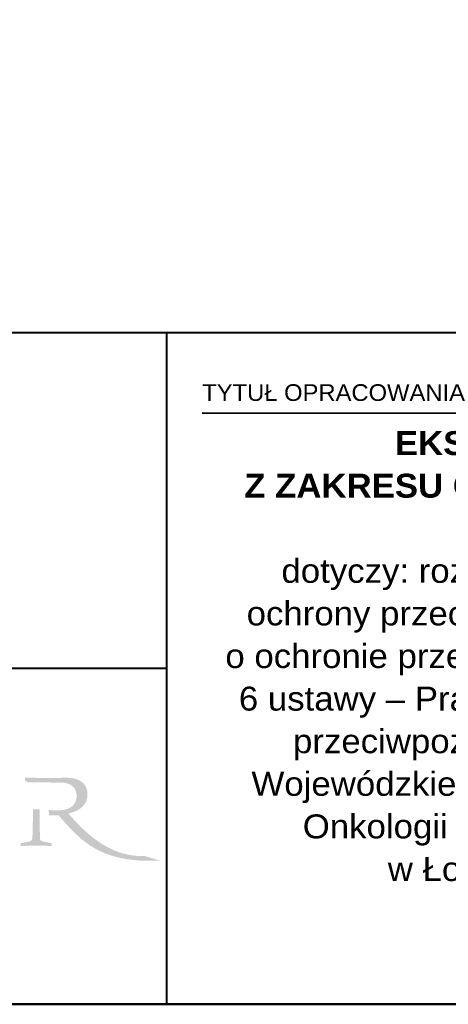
# Model space of a CAD drawing. Header units: millimetres. Extents: x 6612729504 to 6612744462, y 5733542327 to 5733549367.
# Tile 68 of 109: x 6612741076 to 6612741556, y 5733542327 to 5733543431. Entities that reach past the tile are written whole.
import ezdxf

# ---------------------------------------------------------------- set-up
doc = ezdxf.new("R2010")
doc.units = ezdxf.units.MM
doc.header["$MEASUREMENT"] = 0
doc.header["$XCLIPFRAME"] = 0
for name, color, linetype in [('.Magnor tabelka  ramka', 7, 'Continuous'), ('_ ARKUSZ _ 01 _ RAMKA', 7, 'Continuous'), ('___WYMIARY', 7, 'Continuous')]:
    doc.layers.add(name, color=color, linetype=linetype)
doc.styles.add('GENERATED_STYLE_1', font='arial.ttf')
doc.styles.add('GENERATED_STYLE_5', font='arialbd_0.ttf')
picture_1 = doc.add_image_def('image3.png', size_in_pixel=(549, 272))

msp = doc.modelspace()

# ---------------------------------------------------------------- hatches: boundary and pattern name
at = {"layer": '.Magnor tabelka  ramka', "linetype": 'Continuous', "lineweight": 50, "true_color": 0xf00000}
for points in [[(6612741081.726241, 5733542578.375154), (6612741084.414972, 5733542576.198174), (6612741118.424076, 5733542575.888449), (6612741118.899158, 5733542575.903962), (6612741119.344262, 5733542575.916374), (6612741119.759479, 5733542575.925766), (6612741120.144893, 5733542575.932228), (6612741120.500594, 5733542575.935835), (6612741120.812284, 5733542575.936709), (6612741121.136328, 5733542575.935297), (6612741121.442544, 5733542575.931699), (6612741121.702174, 5733542575.926701), (6612741121.965145, 5733542575.919758), (6612741122.226179, 5733542575.911082), (6612741122.485276, 5733542575.900673), (6612741122.742435, 5733542575.888528), (6612741122.997661, 5733542575.874651), (6612741123.250948, 5733542575.859037), (6612741123.502302, 5733542575.841691), (6612741123.751722, 5733542575.822607), (6612741123.999207, 5733542575.801789), (6612741124.244757, 5733542575.779236), (6612741124.488373, 5733542575.754946), (6612741124.730057, 5733542575.728919), (6612741124.969808, 5733542575.701158), (6612741125.207628, 5733542575.671657), (6612741125.443514, 5733542575.640422), (6612741125.677472, 5733542575.607447), (6612741125.909498, 5733542575.572738), (6612741126.139593, 5733542575.536288), (6612741126.367758, 5733542575.498102), (6612741126.593995, 5733542575.458176), (6612741126.818301, 5733542575.416512), (6612741127.04068, 5733542575.373109), (6612741127.26113, 5733542575.327968), (6612741127.479654, 5733542575.281087), (6612741127.696249, 5733542575.232467), (6612741127.910917, 5733542575.182105), (6612741128.123661, 5733542575.130006), (6612741128.334477, 5733542575.076165), (6612741128.543368, 5733542575.020584), (6612741128.750337, 5733542574.963261), (6612741128.955378, 5733542574.904198), (6612741129.158494, 5733542574.843392), (6612741129.35969, 5733542574.780844), (6612741129.558961, 5733542574.716556), (6612741129.75631, 5733542574.650526), (6612741129.951733, 5733542574.582751), (6612741130.145239, 5733542574.513236), (6612741130.336821, 5733542574.441976), (6612741130.526484, 5733542574.368975), (6612741130.714225, 5733542574.294229), (6612741130.900045, 5733542574.217737), (6612741131.083946, 5733542574.139503), (6612741131.265929, 5733542574.059525), (6612741131.445992, 5733542573.977802), (6612741131.624139, 5733542573.894336), (6612741131.800366, 5733542573.80912), (6612741131.974674, 5733542573.722163), (6612741132.147069, 5733542573.633459), (6612741132.317546, 5733542573.543009), (6612741132.486107, 5733542573.450813), (6612741132.652751, 5733542573.356871), (6612741132.81748, 5733542573.261183), (6612741132.980295, 5733542573.163747), (6612741133.141197, 5733542573.064564), (6612741133.300183, 5733542572.963631), (6612741133.457257, 5733542572.860953), (6612741133.612418, 5733542572.756528), (6612741133.765666, 5733542572.650352), (6612741133.917003, 5733542572.542428), (6612741134.066427, 5733542572.432756), (6612741134.21394, 5733542572.321337), (6612741134.359545, 5733542572.208165), (6612741134.503238, 5733542572.093246), (6612741134.636305, 5733542571.983848), (6612741134.785275, 5733542571.859855), (6612741134.93185, 5733542571.734458), (6612741135.076036, 5733542571.607662), (6612741135.217838, 5733542571.479464), (6612741135.357252, 5733542571.349861), (6612741135.494283, 5733542571.218857), (6612741135.628928, 5733542571.086448), (6612741135.761193, 5733542570.952634), (6612741135.891075, 5733542570.817414), (6612741136.018579, 5733542570.680793), (6612741136.143703, 5733542570.542763), (6612741136.266452, 5733542570.403326), (6612741136.386826, 5733542570.262484), (6612741136.504824, 5733542570.120234), (6612741136.62045, 5733542569.976576), (6612741136.733703, 5733542569.831508), (6612741136.844584, 5733542569.685034), (6612741136.953098, 5733542569.537149), (6612741137.059244, 5733542569.387853), (6612741137.163023, 5733542569.237148), (6612741137.26444, 5733542569.085032), (6612741137.363489, 5733542568.931503), (6612741137.460176, 5733542568.776563), (6612741137.554502, 5733542568.620213), (6612741137.646467, 5733542568.462445), (6612741137.736076, 5733542568.303267), (6612741137.823325, 5733542568.142673), (6612741137.908219, 5733542567.980664), (6612741137.99076, 5733542567.817243), (6612741138.070944, 5733542567.652402), (6612741138.148776, 5733542567.486149), (6612741138.224258, 5733542567.318479), (6612741138.297391, 5733542567.149389), (6612741138.368176, 5733542566.978883), (6612741138.436613, 5733542566.806958), (6612741138.502704, 5733542566.633615), (6612741138.566451, 5733542566.458854), (6612741138.627857, 5733542566.282671), (6612741138.686918, 5733542566.105068), (6612741138.74364, 5733542565.926046), (6612741138.798022, 5733542565.745602), (6612741138.850066, 5733542565.563736), (6612741138.899775, 5733542565.380449), (6612741138.947147, 5733542565.195737), (6612741138.992185, 5733542565.009604), (6612741139.034892, 5733542564.822044), (6612741139.075266, 5733542564.633062), (6612741139.11331, 5733542564.442655), (6612741139.149026, 5733542564.250823), (6612741139.182414, 5733542564.057563), (6612741139.213477, 5733542563.86288), (6612741139.242212, 5733542563.666766), (6612741139.268627, 5733542563.469229), (6612741139.292719, 5733542563.270261), (6612741139.314489, 5733542563.069867), (6612741139.333939, 5733542562.868042), (6612741139.351072, 5733542562.664788), (6612741139.365887, 5733542562.460105), (6612741139.378385, 5733542562.253991), (6612741139.388572, 5733542562.046445), (6612741139.396442, 5733542561.837468), (6612741139.402002, 5733542561.62706), (6612741139.405252, 5733542561.415217), (6612741139.406204, 5733542561.215183), (6612741139.404892, 5733542560.972019), (6612741139.400954, 5733542560.730532), (6612741139.394394, 5733542560.490722), (6612741139.385207, 5733542560.252589), (6612741139.373394, 5733542560.016131), (6612741139.358955, 5733542559.781352), (6612741139.34189, 5733542559.54825), (6612741139.322199, 5733542559.316825), (6612741139.29988, 5733542559.087078), (6612741139.274933, 5733542558.859008), (6612741139.24736, 5733542558.632613), (6612741139.217157, 5733542558.407896), (6612741139.184327, 5733542558.184855), (6612741139.148868, 5733542557.963493), (6612741139.110779, 5733542557.743808), (6612741139.07006, 5733542557.525799), (6612741139.026713, 5733542557.309468), (6612741138.980734, 5733542557.094813), (6612741138.932127, 5733542556.881836), (6612741138.880887, 5733542556.670535), (6612741138.827015, 5733542556.460912), (6612741138.770514, 5733542556.252968), (6612741138.711378, 5733542556.046699), (6612741138.649613, 5733542555.842106), (6612741138.585215, 5733542555.639194), (6612741138.518183, 5733542555.437956), (6612741138.448516, 5733542555.238398), (6612741138.376217, 5733542555.040515), (6612741138.301283, 5733542554.84431), (6612741138.223715, 5733542554.649783), (6612741138.143512, 5733542554.456932), (6612741138.060677, 5733542554.265759), (6612741137.975202, 5733542554.076263), (6612741137.887093, 5733542553.888446), (6612741137.796349, 5733542553.702302), (6612741137.702968, 5733542553.517838), (6612741137.60695, 5733542553.335052), (6612741137.508293, 5733542553.153944), (6612741137.407001, 5733542552.974512), (6612741137.30307, 5733542552.796759), (6612741137.1965, 5733542552.62068), (6612741137.087293, 5733542552.446281), (6612741136.975445, 5733542552.273561), (6612741136.860959, 5733542552.102516), (6612741136.743835, 5733542551.933146), (6612741136.624069, 5733542551.765457), (6612741136.501663, 5733542551.599446), (6612741136.376616, 5733542551.435112), (6612741136.248928, 5733542551.272455), (6612741136.118599, 5733542551.111475), (6612741135.985628, 5733542550.952173), (6612741135.850016, 5733542550.794549), (6612741135.71176, 5733542550.638602), (6612741135.570862, 5733542550.484332), (6612741135.42732, 5733542550.33174), (6612741135.281136, 5733542550.180825), (6612741135.132306, 5733542550.03159), (6612741134.980834, 5733542549.88403), (6612741134.826717, 5733542549.73815), (6612741134.669956, 5733542549.593945), (6612741134.510548, 5733542549.451419), (6612741134.348494, 5733542549.310572), (6612741134.183796, 5733542549.171401), (6612741134.026885, 5733542549.042362), (6612741133.856561, 5733542548.906249), (6612741133.683409, 5733542548.772291), (6612741133.507431, 5733542548.64049), (6612741133.328626, 5733542548.510841), (6612741133.146991, 5733542548.383348), (6612741132.962529, 5733542548.25801), (6612741132.77524, 5733542548.134824), (6612741132.58512, 5733542548.013793), (6612741132.392171, 5733542547.894915), (6612741132.196389, 5733542547.77819), (6612741131.997777, 5733542547.663616), (6612741131.796334, 5733542547.551197), (6612741131.592059, 5733542547.440928), (6612741131.384952, 5733542547.332812), (6612741131.175009, 5733542547.226849), (6612741130.962234, 5733542547.123035), (6612741130.746624, 5733542547.021374), (6612741130.528179, 5733542546.921863), (6612741130.306898, 5733542546.824503), (6612741130.082781, 5733542546.729293), (6612741129.855825, 5733542546.636232), (6612741129.626036, 5733542546.545323), (6612741129.393405, 5733542546.456562), (6612741129.157939, 5733542546.369949), (6612741128.91963, 5733542546.285486), (6612741128.678487, 5733542546.203173), (6612741128.4345, 5733542546.123008), (6612741128.187672, 5733542546.044991), (6612741127.938005, 5733542545.969119), (6612741127.685493, 5733542545.895398), (6612741127.430141, 5733542545.823822), (6612741127.171946, 5733542545.754395), (6612741126.910907, 5733542545.687112), (6612741126.647024, 5733542545.621977), (6612741126.380297, 5733542545.558988), (6612741126.110723, 5733542545.498144), (6612741125.838303, 5733542545.439448), (6612741125.563039, 5733542545.382896), (6612741125.284925, 5733542545.328489), (6612741125.003968, 5733542545.276226), (6612741124.720159, 5733542545.226109), (6612741124.433503, 5733542545.178134), (6612741124.143998, 5733542545.132306), (6612741123.851644, 5733542545.088621), (6612741123.556437, 5733542545.047077), (6612741123.258381, 5733542545.007677), (6612741122.957475, 5733542544.970421), (6612741122.653714, 5733542544.935306), (6612741122.347103, 5733542544.902334), (6612741122.037638, 5733542544.871504), (6612741121.72532, 5733542544.842816), (6612741121.410145, 5733542544.816271), (6612741121.092116, 5733542544.791866), (6612741120.771235, 5733542544.769601), (6612741120.447495, 5733542544.749476), (6612741120.120901, 5733542544.731494), (6612741119.791446, 5733542544.715651), (6612741119.459136, 5733542544.701946), (6612741119.123968, 5733542544.690382), (6612741118.785942, 5733542544.680957), (6612741118.445055, 5733542544.673672), (6612741118.101309, 5733542544.668525), (6612741117.754702, 5733542544.665514), (6612741117.327164, 5733542544.664758), (6612741117.020898, 5733542544.666627), (6612741116.704239, 5733542544.670727), (6612741116.340232, 5733542544.677868), (6612741115.963433, 5733542544.687712), (6612741115.573861, 5733542544.700226), (6612741115.171535, 5733542544.715385), (6612741114.793919, 5733542544.731851), (6612741114.358746, 5733542544.752219), (6612741113.910438, 5733542544.775259), (6612741113.448974, 5733542544.800964), (6612741112.974338, 5733542544.829329), (6612741112.486508, 5733542544.860347), (6612741111.985468, 5733542544.894013), (6612741111.366757, 5733542544.937896), (6612741110.728965, 5733542544.98557), (6612741110.072057, 5733542545.037024), (6612741109.396001, 5733542545.092248), (6612741108.700769, 5733542545.15123), (6612741108.017869, 5733542545.211291), (6612741108.662942, 5733542539.312053), (6612741109.131387, 5733542539.292566), (6612741109.792244, 5733542539.267335), (6612741110.407167, 5733542539.246532), (6612741110.980936, 5733542539.229745), (6612741111.518318, 5733542539.21656), (6612741112.024087, 5733542539.206571), (6612741112.503019, 5733542539.19936), (6612741112.959881, 5733542539.194515), (6612741113.399447, 5733542539.191627), (6612741113.966883, 5733542539.190107), (6612741114.801046, 5733542539.190834), (6612741115.794037, 5733542539.192311), (6612741116.393075, 5733542539.191557), (6612741116.866099, 5733542539.18948), (6612741117.364785, 5733542539.185649), (6612741117.893904, 5733542539.179655), (6612741118.458225, 5733542539.17108), (6612741119.062526, 5733542539.159518), (6612741119.476414, 5733542539.150267), (6612741120.680898, 5733542537.711214), (6612741121.878523, 5733542536.292361), (6612741123.069996, 5733542534.893721), (6612741124.256021, 5733542533.515305), (6612741125.437302, 5733542532.157133), (6612741126.614539, 5733542530.819216), (6612741127.788445, 5733542529.501573), (6612741128.959715, 5733542528.204214), (6612741130.12906, 5733542526.927157), (6612741131.297183, 5733542525.670416), (6612741132.464787, 5733542524.434006), (6612741133.632575, 5733542523.217941), (6612741134.801253, 5733542522.022234), (6612741135.971527, 5733542520.846904), (6612741137.144098, 5733542519.69196), (6612741138.319672, 5733542518.557424), (6612741139.498953, 5733542517.443304), (6612741140.682645, 5733542516.349617), (6612741141.871453, 5733542515.27638), (6612741143.066081, 5733542514.223604), (6612741144.267234, 5733542513.191308), (6612741145.475614, 5733542512.179503), (6612741146.691927, 5733542511.188204), (6612741147.916878, 5733542510.217428), (6612741149.151169, 5733542509.267188), (6612741150.395508, 5733542508.3375), (6612741151.650594, 5733542507.428377), (6612741152.917135, 5733542506.539834), (6612741154.195836, 5733542505.671888), (6612741155.487398, 5733542504.824552), (6612741156.792528, 5733542503.997839), (6612741158.11193, 5733542503.191768), (6612741159.446306, 5733542502.40635), (6612741160.796363, 5733542501.641601), (6612741162.162805, 5733542500.897533), (6612741163.546333, 5733542500.174168), (6612741164.947656, 5733542499.471512), (6612741166.367476, 5733542498.789587), (6612741167.806497, 5733542498.128403), (6612741169.265421, 5733542497.487975), (6612741170.744958, 5733542496.86832), (6612741172.24581, 5733542496.269452), (6612741173.768678, 5733542495.691385), (6612741175.314271, 5733542495.134136), (6612741176.883289, 5733542494.597717), (6612741178.47644, 5733542494.082142), (6612741180.094425, 5733542493.587427), (6612741181.737952, 5733542493.11359), (6612741183.407722, 5733542492.660641), (6612741185.104441, 5733542492.228596), (6612741186.828813, 5733542491.81747), (6612741188.581541, 5733542491.427277), (6612741190.363333, 5733542491.058035), (6612741192.174889, 5733542490.709756), (6612741194.016912, 5733542490.382453), (6612741195.890114, 5733542490.076144), (6612741197.795193, 5733542489.790842), (6612741199.732854, 5733542489.526565), (6612741201.703803, 5733542489.283321), (6612741203.708744, 5733542489.061131), (6612741205.748379, 5733542488.860007), (6612741207.823417, 5733542488.679964), (6612741209.934555, 5733542488.521017), (6612741211.948463, 5733542488.391052), (6612741233.234374, 5733542488.177886), (6612741215.728657, 5733542493.678271), (6612741214.043933, 5733542493.623995), (6612741212.371706, 5733542493.605829), (6612741210.711908, 5733542493.623257), (6612741209.064472, 5733542493.675758), (6612741207.42933, 5733542493.762815), (6612741205.806407, 5733542493.883906), (6612741204.195642, 5733542494.038515), (6612741202.596962, 5733542494.226121), (6612741201.0103, 5733542494.446203), (6612741199.435585, 5733542494.698248), (6612741197.872752, 5733542494.98173), (6612741196.321732, 5733542495.296131), (6612741194.782453, 5733542495.640938), (6612741193.25485, 5733542496.015625), (6612741191.738853, 5733542496.419676), (6612741190.234394, 5733542496.852571), (6612741188.741401, 5733542497.31379), (6612741187.259809, 5733542497.802818), (6612741185.789552, 5733542498.319131), (6612741184.330555, 5733542498.862213), (6612741182.882753, 5733542499.431542), (6612741181.446078, 5733542500.026602), (6612741180.020461, 5733542500.646873), (6612741178.605831, 5733542501.291835), (6612741177.202123, 5733542501.960967), (6612741175.809263, 5733542502.653754), (6612741174.427189, 5733542503.369676), (6612741173.05583, 5733542504.108211), (6612741171.695115, 5733542504.868842), (6612741170.344977, 5733542505.651052), (6612741169.005347, 5733542506.454317), (6612741167.676158, 5733542507.278123), (6612741166.357341, 5733542508.121945), (6612741165.048828, 5733542508.985269), (6612741163.750549, 5733542509.867574), (6612741162.462434, 5733542510.768341), (6612741161.184416, 5733542511.687051), (6612741159.916428, 5733542512.623184), (6612741158.658401, 5733542513.576223), (6612741157.410261, 5733542514.545647), (6612741156.171947, 5733542515.530936), (6612741154.943387, 5733542516.531574), (6612741153.724513, 5733542517.547038), (6612741152.515256, 5733542518.576813), (6612741151.315546, 5733542519.620378), (6612741150.125318, 5733542520.677213), (6612741148.944499, 5733542521.746799), (6612741147.773023, 5733542522.828619), (6612741146.610821, 5733542523.922152), (6612741145.457826, 5733542525.026878), (6612741144.313965, 5733542526.142282), (6612741143.179176, 5733542527.267838), (6612741142.053384, 5733542528.403034), (6612741140.936524, 5733542529.547349), (6612741139.828526, 5733542530.70026), (6612741138.729321, 5733542531.861252), (6612741137.638844, 5733542533.029804), (6612741136.557023, 5733542534.205397), (6612741135.483791, 5733542535.387513), (6612741134.419077, 5733542536.575632), (6612741133.362816, 5733542537.769236), (6612741132.314934, 5733542538.967804), (6612741131.275368, 5733542540.170816), (6612741130.307597, 5733542541.302976), (6612741130.739124, 5733542541.409341), (6612741131.1644, 5733542541.516559), (6612741131.583429, 5733542541.624633), (6612741131.996212, 5733542541.733568), (6612741132.200266, 5733542541.788362), (6612741132.402758, 5733542541.843371), (6612741132.60369, 5733542541.898596), (6612741132.803064, 5733542541.954041), (6612741133.00088, 5733542542.009704), (6612741133.197135, 5733542542.065583), (6612741133.391834, 5733542542.121683), (6612741133.584977, 5733542542.178005), (6612741133.776562, 5733542542.234544), (6612741133.966589, 5733542542.291305), (6612741134.15506, 5733542542.348286), (6612741134.341976, 5733542542.405491), (6612741134.527336, 5733542542.462915), (6612741134.71114, 5733542542.520565), (6612741134.893389, 5733542542.578435), (6612741135.074083, 5733542542.636531), (6612741135.253224, 5733542542.694851), (6612741135.430813, 5733542542.753393), (6612741135.606847, 5733542542.812162), (6612741135.781326, 5733542542.871158), (6612741135.954256, 5733542542.930378), (6612741136.125631, 5733542542.989826), (6612741136.295456, 5733542543.0495), (6612741136.463728, 5733542543.109403), (6612741136.630451, 5733542543.169533), (6612741136.795623, 5733542543.229891), (6612741136.959244, 5733542543.290477), (6612741137.121313, 5733542543.351296), (6612741137.281836, 5733542543.412343), (6612741137.440807, 5733542543.473619), (6612741137.59823, 5733542543.53513), (6612741137.754106, 5733542543.59687), (6612741137.908434, 5733542543.658842), (6612741138.061213, 5733542543.721047), (6612741138.212444, 5733542543.783484), (6612741138.362129, 5733542543.846154), (6612741138.510269, 5733542543.909061), (6612741138.65686, 5733542543.972201), (6612741138.801908, 5733542544.035576), (6612741138.945411, 5733542544.099186), (6612741139.087367, 5733542544.163032), (6612741139.227779, 5733542544.227113), (6612741139.366646, 5733542544.291433), (6612741139.503969, 5733542544.355991), (6612741139.639751, 5733542544.420785), (6612741139.773988, 5733542544.485817), (6612741139.906682, 5733542544.55109), (6612741140.037836, 5733542544.6166), (6612741140.167445, 5733542544.682352), (6612741140.295515, 5733542544.748343), (6612741140.422043, 5733542544.814576), (6612741140.547028, 5733542544.88105), (6612741140.670474, 5733542544.947765), (6612741140.79238, 5733542545.014723), (6612741140.912747, 5733542545.081924), (6612741141.02427, 5733542545.145188), (6612741141.185659, 5733542545.241025), (6612741141.345832, 5733542545.337506), (6612741141.504786, 5733542545.434632), (6612741141.662526, 5733542545.532399), (6612741141.819046, 5733542545.630816), (6612741141.974354, 5733542545.729875), (6612741142.128448, 5733542545.829579), (6612741142.281326, 5733542545.929931), (6612741142.432996, 5733542546.03093), (6612741142.58345, 5733542546.132576), (6612741142.732694, 5733542546.234869), (6612741142.880729, 5733542546.337814), (6612741143.027555, 5733542546.441404), (6612741143.17317, 5733542546.545646), (6612741143.317576, 5733542546.650537), (6612741143.460779, 5733542546.756079), (6612741143.602775, 5733542546.862272), (6612741143.743564, 5733542546.969118), (6612741143.883147, 5733542547.076613), (6612741144.021528, 5733542547.184764), (6612741144.158704, 5733542547.293567), (6612741144.294678, 5733542547.403023), (6612741144.429451, 5733542547.513135), (6612741144.563022, 5733542547.623899), (6612741144.695395, 5733542547.735321), (6612741144.826567, 5733542547.847399), (6612741144.956542, 5733542547.960132), (6612741145.085318, 5733542548.073522), (6612741145.212898, 5733542548.18757), (6612741145.339281, 5733542548.302274), (6612741145.464468, 5733542548.41764), (6612741145.58846, 5733542548.533662), (6612741145.711261, 5733542548.650345), (6612741145.832867, 5733542548.767686), (6612741145.95328, 5733542548.885689), (6612741146.072502, 5733542549.004353), (6612741146.190533, 5733542549.123679), (6612741146.307374, 5733542549.243668), (6612741146.423027, 5733542549.364319), (6612741146.53749, 5733542549.485632), (6612741146.650768, 5733542549.60761), (6612741146.762856, 5733542549.73025), (6612741146.87376, 5733542549.853559), (6612741146.983478, 5733542549.97753), (6612741147.092011, 5733542550.102167), (6612741147.199361, 5733542550.22747), (6612741147.305529, 5733542550.353443), (6612741147.410512, 5733542550.480082), (6612741147.514317, 5733542550.607386), (6612741147.616938, 5733542550.735361), (6612741147.718381, 5733542550.864003), (6612741147.818645, 5733542550.993317), (6612741147.91773, 5733542551.123299), (6612741148.015638, 5733542551.253954), (6612741148.11237, 5733542551.385279), (6612741148.207925, 5733542551.517275), (6612741148.302305, 5733542551.649942), (6612741148.395511, 5733542551.783282), (6612741148.487544, 5733542551.917295), (6612741148.578403, 5733542552.051986), (6612741148.66809, 5733542552.187346), (6612741148.756605, 5733542552.323382), (6612741148.843952, 5733542552.460093), (6612741148.924832, 5733542552.588963), (6612741149.010097, 5733542552.727361), (6612741149.093998, 5733542552.866401), (6612741149.176531, 5733542553.006077), (6612741149.2577, 5733542553.146392), (6612741149.337506, 5733542553.287349), (6612741149.415948, 5733542553.428942), (6612741149.493027, 5733542553.571176), (6612741149.568743, 5733542553.714048), (6612741149.643099, 5733542553.85756), (6612741149.716093, 5733542554.001714), (6612741149.787728, 5733542554.146508), (6612741149.858005, 5733542554.291939), (6612741149.926922, 5733542554.438013), (6612741149.994481, 5733542554.584726), (6612741150.060682, 5733542554.732083), (6612741150.125526, 5733542554.880079), (6612741150.189017, 5733542555.028716), (6612741150.251152, 5733542555.177994), (6612741150.311932, 5733542555.327913), (6612741150.371358, 5733542555.478476), (6612741150.429431, 5733542555.62968), (6612741150.486151, 5733542555.781525), (6612741150.541519, 5733542555.934011), (6612741150.595538, 5733542556.087143), (6612741150.648205, 5733542556.240913), (6612741150.69952, 5733542556.39533), (6612741150.74949, 5733542556.550387), (6612741150.79811, 5733542556.706088), (6612741150.845384, 5733542556.862433), (6612741150.891308, 5733542557.019421), (6612741150.935887, 5733542557.177052), (6612741150.979121, 5733542557.335327), (6612741151.021012, 5733542557.494247), (6612741151.061556, 5733542557.653811), (6612741151.100757, 5733542557.814018), (6612741151.138616, 5733542557.974869), (6612741151.175133, 5733542558.136368), (6612741151.210307, 5733542558.298508), (6612741151.244143, 5733542558.461296), (6612741151.276635, 5733542558.624726), (6612741151.307791, 5733542558.788804), (6612741151.337606, 5733542558.953526), (6612741151.366085, 5733542559.118895), (6612741151.393227, 5733542559.284908), (6612741151.419028, 5733542559.451571), (6612741151.443498, 5733542559.618876), (6612741151.466631, 5733542559.786829), (6612741151.488429, 5733542559.955428), (6612741151.508893, 5733542560.124676), (6612741151.528024, 5733542560.294568), (6612741151.545824, 5733542560.465109), (6612741151.56229, 5733542560.636296), (6612741151.577426, 5733542560.808131), (6612741151.591231, 5733542560.980613), (6612741151.603707, 5733542561.153746), (6612741151.614855, 5733542561.327523), (6612741151.624671, 5733542561.501949), (6612741151.633163, 5733542561.677026), (6612741151.640326, 5733542561.852747), (6612741151.646164, 5733542562.029119), (6612741151.650676, 5733542562.206142), (6612741151.653863, 5733542562.383813), (6612741151.655724, 5733542562.56213), (6612741151.65627, 5733542562.730007), (6612741151.654804, 5733542562.997451), (6612741151.650405, 5733542563.263133), (6612741151.643071, 5733542563.527054), (6612741151.632802, 5733542563.789219), (6612741151.619596, 5733542564.049625), (6612741151.603456, 5733542564.308275), (6612741151.584377, 5733542564.565171), (6612741151.562358, 5733542564.82031), (6612741151.537402, 5733542565.073698), (6612741151.509504, 5733542565.325331), (6612741151.478666, 5733542565.57521), (6612741151.444889, 5733542565.823339), (6612741151.408168, 5733542566.069718), (6612741151.368501, 5733542566.314348), (6612741151.325891, 5733542566.557228), (6612741151.280337, 5733542566.798361), (6612741151.231836, 5733542567.037746), (6612741151.180388, 5733542567.275386), (6612741151.125993, 5733542567.511282), (6612741151.068651, 5733542567.745431), (6612741151.008358, 5733542567.977839), (6612741150.945115, 5733542568.208505), (6612741150.878921, 5733542568.437426), (6612741150.809775, 5733542568.664608), (6612741150.737678, 5733542568.890051), (6612741150.662626, 5733542569.113754), (6612741150.58462, 5733542569.335719), (6612741150.503658, 5733542569.555946), (6612741150.419742, 5733542569.774438), (6612741150.332867, 5733542569.991195), (6612741150.243035, 5733542570.206215), (6612741150.150244, 5733542570.419504), (6612741150.054495, 5733542570.631057), (6612741149.955786, 5733542570.840881), (6612741149.854115, 5733542571.048973), (6612741149.749482, 5733542571.255334), (6612741149.641887, 5733542571.459967), (6612741149.531327, 5733542571.662868), (6612741149.417806, 5733542571.864045), (6612741149.301315, 5733542572.063496), (6612741149.181862, 5733542572.261218), (6612741149.05944, 5733542572.457215), (6612741148.934051, 5733542572.65149), (6612741148.805694, 5733542572.844042), (6612741148.674366, 5733542573.034871), (6612741148.540071, 5733542573.223978), (6612741148.402801, 5733542573.411366), (6612741148.26256, 5733542573.597033), (6612741148.119349, 5733542573.780982), (6612741147.973162, 5733542573.963212), (6612741147.824, 5733542574.143724), (6612741147.671862, 5733542574.322523), (6612741147.516749, 5733542574.499604), (6612741147.358661, 5733542574.674973), (6612741147.197593, 5733542574.848625), (6612741147.033548, 5733542575.020568), (6612741146.866522, 5733542575.190797), (6612741146.696516, 5733542575.359318), (6612741146.523529, 5733542575.526127), (6612741146.347561, 5733542575.691226), (6612741146.168608, 5733542575.854616), (6612741145.986673, 5733542576.0163), (6612741145.801754, 5733542576.176279), (6612741145.625567, 5733542576.32481), (6612741145.433493, 5733542576.479877), (6612741145.238534, 5733542576.632461), (6612741145.040689, 5733542576.782564), (6612741144.839959, 5733542576.930185), (6612741144.636341, 5733542577.07533), (6612741144.429841, 5733542577.217995), (6612741144.220453, 5733542577.358186), (6612741144.008181, 5733542577.4959), (6612741143.793019, 5733542577.63114), (6612741143.574974, 5733542577.763908), (6612741143.354042, 5733542577.894204), (6612741143.130221, 5733542578.022027), (6612741142.903517, 5733542578.147383), (6612741142.673923, 5733542578.270271), (6612741142.441444, 5733542578.390692), (6612741142.206079, 5733542578.508645), (6612741141.967826, 5733542578.624136), (6612741141.726684, 5733542578.737163), (6612741141.482656, 5733542578.847727), (6612741141.235742, 5733542578.955829), (6612741140.985938, 5733542579.061474), (6612741140.733246, 5733542579.164658), (6612741140.477669, 5733542579.265385), (6612741140.219201, 5733542579.363656), (6612741139.957848, 5733542579.459471), (6612741139.693603, 5733542579.552831), (6612741139.426471, 5733542579.64374), (6612741139.156451, 5733542579.732196), (6612741138.883542, 5733542579.818202), (6612741138.607745, 5733542579.901759), (6612741138.329059, 5733542579.982868), (6612741138.047482, 5733542580.061529), (6612741137.763019, 5733542580.137745), (6612741137.475666, 5733542580.211516), (6612741137.185422, 5733542580.282845), (6612741136.892291, 5733542580.351729), (6612741136.596268, 5733542580.418174), (6612741136.297356, 5733542580.482179), (6612741135.995555, 5733542580.543745), (6612741135.690863, 5733542580.602873), (6612741135.383283, 5733542580.659564), (6612741135.07281, 5733542580.71382), (6612741134.759447, 5733542580.765642), (6612741134.443195, 5733542580.815033), (6612741134.124052, 5733542580.861992), (6612741133.802018, 5733542580.90652), (6612741133.477093, 5733542580.948618), (6612741133.149278, 5733542580.988287), (6612741132.81857, 5733542581.025532), (6612741132.484974, 5733542581.060349), (6612741132.148485, 5733542581.092742), (6612741131.809103, 5733542581.122712), (6612741131.466832, 5733542581.150258), (6612741131.121667, 5733542581.175385), (6612741130.773612, 5733542581.198091), (6612741130.422665, 5733542581.21838), (6612741130.068826, 5733542581.23625), (6612741129.712094, 5733542581.251703), (6612741129.352468, 5733542581.264744), (6612741128.989954, 5733542581.275368), (6612741128.624544, 5733542581.283579), (6612741128.256243, 5733542581.289379), (6612741127.885049, 5733542581.292769), (6612741127.454175, 5733542581.293712), (6612741127.024569, 5733542581.291826), (6612741126.54582, 5733542581.287291), (6612741126.017991, 5733542581.280156), (6612741125.31989, 5733542581.268241), (6612741124.551293, 5733542581.25275), (6612741123.565634, 5733542581.230285), (6612741122.484319, 5733542581.203222), (6612741121.131602, 5733542581.166856), (6612741119.460999, 5733542581.119263), (6612741118.477553, 5733542581.090252), (6612741117.546483, 5733542581.070393), (6612741116.602537, 5733542581.052508), (6612741115.645673, 5733542581.03659), (6612741114.675844, 5733542581.022637), (6612741113.69301, 5733542581.010645), (6612741112.697123, 5733542581.000614), (6612741111.688141, 5733542580.992534), (6612741110.666021, 5733542580.986409), (6612741109.63072, 5733542580.982229), (6612741108.582193, 5733542580.979996), (6612741107.577021, 5733542580.979733), (6612741106.628832, 5733542580.981966), (6612741105.652266, 5733542580.986871), (6612741104.647311, 5733542580.994432), (6612741103.61396, 5733542581.004643), (6612741102.552203, 5733542581.01749), (6612741101.462037, 5733542581.032957), (6612741100.343448, 5733542581.051039), (6612741099.196432, 5733542581.071721), (6612741098.02098, 5733542581.094994), (6612741096.817086, 5733542581.120841), (6612741095.584737, 5733542581.149253), (6612741094.323931, 5733542581.180222), (6612741093.034655, 5733542581.213731), (6612741091.716904, 5733542581.24977), (6612741090.370668, 5733542581.288331), (6612741088.995941, 5733542581.329397), (6612741087.592715, 5733542581.372959), (6612741086.160982, 5733542581.419005), (6612741084.700731, 5733542581.467525), (6612741083.211958, 5733542581.518505), (6612741081.726241, 5733542581.570808)], [(6612741076.794053, 5733542504.784884), (6612741078.447386, 5733542504.855571), (6612741080.037759, 5733542504.921879), (6612741081.565166, 5733542504.983782), (6612741083.029604, 5733542505.041255), (6612741084.431068, 5733542505.094273), (6612741085.769555, 5733542505.14281), (6612741087.045059, 5733542505.18684), (6612741088.257576, 5733542505.226338), (6612741089.125627, 5733542505.252972), (6612741089.958243, 5733542505.277032), (6612741090.755423, 5733542505.298506), (6612741091.517164, 5733542505.317385), (6612741092.243467, 5733542505.333657), (6612741092.934327, 5733542505.347311), (6612741093.589745, 5733542505.358337), (6612741094.209716, 5733542505.366726), (6612741094.794241, 5733542505.372462), (6612741095.343315, 5733542505.375541), (6612741095.887536, 5733542505.375958), (6612741096.50494, 5733542505.373729), (6612741097.135312, 5733542505.368832), (6612741097.778656, 5733542505.361279), (6612741098.434975, 5733542505.351083), (6612741099.104267, 5733542505.338255), (6612741099.786537, 5733542505.322806), (6612741100.481788, 5733542505.304747), (6612741101.190019, 5733542505.28409), (6612741101.911233, 5733542505.260847), (6612741102.645432, 5733542505.235029), (6612741103.392618, 5733542505.206647), (6612741104.152795, 5733542505.175714), (6612741104.925961, 5733542505.142238), (6612741105.71212, 5733542505.106234), (6612741106.511275, 5733542505.067712), (6612741107.323427, 5733542505.026682), (6612741108.148578, 5733542504.983158), (6612741108.986729, 5733542504.937151), (6612741109.837883, 5733542504.888671), (6612741110.702043, 5733542504.83773), (6612741111.570412, 5733542504.784884), (6612741111.570412, 5733542507.980538), (6612741111.011735, 5733542508.087788), (6612741110.548607, 5733542508.174623), (6612741110.168472, 5733542508.243865), (6612741109.860182, 5733542508.298146), (6612741109.574584, 5733542508.346402), (6612741109.347836, 5733542508.382862), (6612741109.13774, 5733542508.41471), (6612741108.944287, 5733542508.441854), (6612741108.796637, 5733542508.460722), (6612741108.313722, 5733542508.535186), (6612741107.843427, 5733542508.609425), (6612741107.385755, 5733542508.683441), (6612741106.940705, 5733542508.757234), (6612741106.508283, 5733542508.830802), (6612741106.08849, 5733542508.904148), (6612741105.681326, 5733542508.97727), (6612741105.286794, 5733542509.050172), (6612741104.904896, 5733542509.12285), (6612741104.535635, 5733542509.195307), (6612741104.17901, 5733542509.267541), (6612741103.835028, 5733542509.339555), (6612741103.667776, 5733542509.375479), (6612741103.503685, 5733542509.411348), (6612741103.342757, 5733542509.447162), (6612741103.184989, 5733542509.48292), (6612741103.030382, 5733542509.518623), (6612741102.878938, 5733542509.554271), (6612741102.730655, 5733542509.589865), (6612741102.585534, 5733542509.625402), (6612741102.443577, 5733542509.660885), (6612741102.304782, 5733542509.696314), (6612741102.169149, 5733542509.731687), (6612741102.03668, 5733542509.767005), (6612741101.907375, 5733542509.802269), (6612741101.781233, 5733542509.837477), (6612741101.658256, 5733542509.872631), (6612741101.538441, 5733542509.90773), (6612741101.421793, 5733542509.942775), (6612741101.308309, 5733542509.977764), (6612741101.197989, 5733542510.0127), (6612741101.090836, 5733542510.047581), (6612741100.986847, 5733542510.082407), (6612741100.886024, 5733542510.117178), (6612741100.788367, 5733542510.151895), (6612741100.693876, 5733542510.186558), (6612741100.602553, 5733542510.221167), (6612741100.514395, 5733542510.255719), (6612741100.429405, 5733542510.290219), (6612741100.347582, 5733542510.324664), (6612741100.268927, 5733542510.359055), (6612741100.193439, 5733542510.393392), (6612741100.121119, 5733542510.427674), (6612741100.051968, 5733542510.461902), (6612741099.985984, 5733542510.496076), (6612741099.923169, 5733542510.530196), (6612741099.863523, 5733542510.564261), (6612741099.807048, 5733542510.598273), (6612741099.753741, 5733542510.632232), (6612741099.703604, 5733542510.666137), (6612741099.656635, 5733542510.699986), (6612741099.6141, 5733542510.732774), (6612741099.561453, 5733542510.776467), (6612741099.510052, 5733542510.820803), (6612741099.459895, 5733542510.865773), (6612741099.410975, 5733542510.911369), (6612741099.363285, 5733542510.957585), (6612741099.316821, 5733542511.004416), (6612741099.27158, 5733542511.051851), (6612741099.227551, 5733542511.099886), (6612741099.184733, 5733542511.148513), (6612741099.143121, 5733542511.197726), (6612741099.102706, 5733542511.247518), (6612741099.063484, 5733542511.29788), (6612741099.025452, 5733542511.348808), (6612741098.988601, 5733542511.400292), (6612741098.952927, 5733542511.452329), (6612741098.918425, 5733542511.504909), (6612741098.885089, 5733542511.558025), (6612741098.852914, 5733542511.611672), (6612741098.821894, 5733542511.665842), (6612741098.792023, 5733542511.720529), (6612741098.763297, 5733542511.775724), (6612741098.73571, 5733542511.831422), (6612741098.709257, 5733542511.887614), (6612741098.683932, 5733542511.944297), (6612741098.659729, 5733542512.00146), (6612741098.636644, 5733542512.059098), (6612741098.61467, 5733542512.117204), (6612741098.593802, 5733542512.17577), (6612741098.564564, 5733542512.264469), (6612741098.537783, 5733542512.354166), (6612741098.521524, 5733542512.413602), (6612741098.510045, 5733542512.470246), (6612741098.49859, 5733542512.552951), (6612741098.487156, 5733542512.661175), (6612741098.475744, 5733542512.794373), (6612741098.464356, 5733542512.952004), (6612741098.452994, 5733542513.133527), (6612741098.441656, 5733542513.338396), (6612741098.430345, 5733542513.566071), (6612741098.41906, 5733542513.816009), (6612741098.407801, 5733542514.087667), (6612741098.39657, 5733542514.380503), (6612741098.385369, 5733542514.693974), (6612741098.374196, 5733542515.027535), (6612741098.35194, 5733542515.752767), (6612741098.329807, 5733542516.551858), (6612741098.307806, 5733542517.420465), (6612741098.285937, 5733542518.35425), (6612741098.26421, 5733542519.348871), (6612741098.231891, 5733542520.945374), (6612741098.199917, 5733542522.654345), (6612741098.168304, 5733542524.461131), (6612741098.137071, 5733542526.351083), (6612741098.096047, 5733542528.975068), (6612741098.055772, 5733542531.686135), (6612741098.006542, 5733542535.144526), (6612741097.921301, 5733542541.359291), (6612741097.858254, 5733542545.971118), (6612741090.417824, 5733542546.016426), (6612741090.415154, 5733542544.971547), (6612741090.400111, 5733542534.898605), (6612741090.394934, 5733542532.46841), (6612741090.391735, 5733542531.549852), (6612741090.389599, 5733542531.236204), (6612741090.37071, 5733542529.73461), (6612741090.349928, 5733542528.293927), (6612741090.335026, 5733542527.367312), (6612741090.319289, 5733542526.467766), (6612741090.302721, 5733542525.595293), (6612741090.285325, 5733542524.749888), (6612741090.267106, 5733542523.931555), (6612741090.248064, 5733542523.140289), (6612741090.228206, 5733542522.376094), (6612741090.20753, 5733542521.638966), (6612741090.186043, 5733542520.928905), (6612741090.163747, 5733542520.245914), (6612741090.140644, 5733542519.589987), (6612741090.11674, 5733542518.961128), (6612741090.092036, 5733542518.359336), (6612741090.066535, 5733542517.784609), (6612741090.040241, 5733542517.236947), (6612741090.013158, 5733542516.71635), (6612741089.985287, 5733542516.222816), (6612741089.956633, 5733542515.756348), (6612741089.942012, 5733542515.533262), (6612741089.927197, 5733542515.316942), (6612741089.912188, 5733542515.107388), (6612741089.896983, 5733542514.9046), (6612741089.881586, 5733542514.708577), (6612741089.865995, 5733542514.51932), (6612741089.850212, 5733542514.336829), (6612741089.834237, 5733542514.161103), (6612741089.818069, 5733542513.992143), (6612741089.801709, 5733542513.829947), (6612741089.785159, 5733542513.674517), (6612741089.768418, 5733542513.525852), (6612741089.751486, 5733542513.383953), (6612741089.734364, 5733542513.248818), (6612741089.717052, 5733542513.12045), (6612741089.699551, 5733542512.998845), (6612741089.681861, 5733542512.884007), (6612741089.663982, 5733542512.775931), (6612741089.645916, 5733542512.674622), (6612741089.627661, 5733542512.580078), (6612741089.60922, 5733542512.492298), (6612741089.591149, 5733542512.413602), (6612741089.560855, 5733542512.303376), (6612741089.529157, 5733542512.196317), (6612741089.496024, 5733542512.09241), (6612741089.461433, 5733542511.991646), (6612741089.425357, 5733542511.894012), (6612741089.387768, 5733542511.799498), (6612741089.361856, 5733542511.738214), (6612741089.335251, 5733542511.678307), (6612741089.307946, 5733542511.619776), (6612741089.279933, 5733542511.562613), (6612741089.251204, 5733542511.506818), (6612741089.221752, 5733542511.452387), (6612741089.191568, 5733542511.399315), (6612741089.160645, 5733542511.3476), (6612741089.128974, 5733542511.297238), (6612741089.096548, 5733542511.248227), (6612741089.063358, 5733542511.200561), (6612741089.029397, 5733542511.154238), (6612741088.994657, 5733542511.109254), (6612741088.959129, 5733542511.065606), (6612741088.922806, 5733542511.023289), (6612741088.885681, 5733542510.982303), (6612741088.847745, 5733542510.94264), (6612741088.80899, 5733542510.904301), (6612741088.769408, 5733542510.867279), (6612741088.728991, 5733542510.831573), (6612741088.687732, 5733542510.797178), (6612741088.645622, 5733542510.764091), (6612741088.603302, 5733542510.732774), (6612741088.56529, 5733542510.702383), (6612741088.52423, 5733542510.671913), (6612741088.48012, 5733542510.641364), (6612741088.432961, 5733542510.610735), (6612741088.382754, 5733542510.580026), (6612741088.3295, 5733542510.549236), (6612741088.273199, 5733542510.518367), (6612741088.213852, 5733542510.487418), (6612741088.151458, 5733542510.456388), (6612741088.08602, 5733542510.425279), (6612741088.017535, 5733542510.39409), (6612741087.946008, 5733542510.362821), (6612741087.871435, 5733542510.331471), (6612741087.793819, 5733542510.300042), (6612741087.713161, 5733542510.268533), (6612741087.629461, 5733542510.236943), (6612741087.542719, 5733542510.205273), (6612741087.452936, 5733542510.173523), (6612741087.360112, 5733542510.141692), (6612741087.264247, 5733542510.109782), (6612741087.165343, 5733542510.077791), (6612741087.063401, 5733542510.04572), (6612741086.95842, 5733542510.013569), (6612741086.850399, 5733542509.981338), (6612741086.739343, 5733542509.949026), (6612741086.625248, 5733542509.916634), (6612741086.508118, 5733542509.884162), (6612741086.387951, 5733542509.851609), (6612741086.264749, 5733542509.818975), (6612741086.138513, 5733542509.786263), (6612741086.009241, 5733542509.753469), (6612741085.876936, 5733542509.720594), (6612741085.741598, 5733542509.687639), (6612741085.603227, 5733542509.654605), (6612741085.317389, 5733542509.588292), (6612741085.019425, 5733542509.521658), (6612741084.709341, 5733542509.454701), (6612741084.387141, 5733542509.387424), (6612741084.052829, 5733542509.319823), (6612741083.706409, 5733542509.251898), (6612741083.347886, 5733542509.183651), (6612741082.977262, 5733542509.115082), (6612741082.594543, 5733542509.046188), (6612741082.199734, 5733542508.976973), (6612741081.792837, 5733542508.907433), (6612741081.373857, 5733542508.837569), (6612741080.942801, 5733542508.767382), (6612741080.499668, 5733542508.696872), (6612741080.051354, 5733542508.627096), (6612741078.681778, 5733542508.352038), (6612741077.801001, 5733542508.17733), (6612741076.925116, 5733542508.005967), (6612741076.794053, 5733542507.980538)]]:
    msp.add_hatch(color=1, dxfattribs=at).paths.add_polyline_path(points)

# ---------------------------------------------------------------- linework, layer by layer
at = {"layer": '_ ARKUSZ _ 01 _ RAMKA', "color": 7, "lineweight": 40}
for points in [[(6612730636.884463, 5733549367.448231), (6612730636.884463, 5733542327.448219), (6612744461.930632, 5733542327.448219), (6612744461.930632, 5733549367.448231)], [(6612740543.845859, 5733543080.308125), (6612744461.930632, 5733543080.308125), (6612744461.930632, 5733542327.448219), (6612740543.845859, 5733542327.448219)]]:
    msp.add_lwpolyline(points, close=True, dxfattribs=at)
for points in [[(6612741240.23173, 5733543080.619631), (6612741240.23173, 5733542327.448219)], [(6612741280.281798, 5733542989.961554), (6612742254.877143, 5733542989.849617)], [(6612740543.845859, 5733542703.878172), (6612741240.23173, 5733542703.878172)]]:
    msp.add_lwpolyline(points, dxfattribs=at)

# ---------------------------------------------------------------- texts
at = {"layer": '_ ARKUSZ _ 01 _ RAMKA', "color": 1, "lineweight": 50, "true_color": 0xf00000, "insert": (6612741280.282618, 5733543012.699325), "char_height": 18.69765764, "attachment_point": 4, "style": 'GENERATED_STYLE_1'}
msp.add_mtext('\\A1;{\\W1.040000x;\\pql;\\fArial|b0|i0|c238|p38;TYTUŁ OPRACOWANIA}', dxfattribs=at)
at = {"layer": '___WYMIARY', "color": 7, "lineweight": 20, "insert": (6612741759.33694, 5733542969.591181), "char_height": 26.827074, "attachment_point": 2, "line_spacing_factor": 1.066235, "style": 'GENERATED_STYLE_5'}
msp.add_mtext('\\A1;{\\W1.040000x;\\pqc;\\fArial|b1|i0|c238|p38;EKSPERTYZA TECHNICZNA\\P\\pqc;\\fArial|b1|i0|c238|p38; Z ZAKRESU OCHRONY PRZECIWPOŻAROWEJ \\P\\pqc;\\fArial|b0|i0|c238|p38;\\P\\pqc;\\fArial|b0|i0|c238|p38;\\H1.000855x;dotyczy: rozwiązań zamiennych do wymagań \\P\\pqc;\\fArial|b0|i0|c238|p38;ochrony przeciwpożarowej w trybie art. 6a ustawy \\P\\pqc;\\fArial|b0|i0|c238|p38;o ochronie przeciwpożarowej, w związku z art. 9 ust.\\P\\pqc;\\fArial|b0|i0|c238|p38;6 ustawy – Prawo budowlane, § 1 ust. 2 przepisów \\P\\pqc;\\fArial|b0|i0|c238|p38;przeciwpożarowych dla budynku wysokiego \\P\\pqc;\\fArial|b0|i0|c238|p38;Wojewódzkiego Wielospecjalistycznego Centrum \\P\\pqc;\\fArial|b0|i0|c238|p38;Onkologii i Traumatologii im. M. Kopernika \\P\\pqc;\\fArial|b0|i0|c238|p38;w Łodzi przy ul. Pabianickiej 62}', dxfattribs=at)

# ---------------------------------------------------------------- pictures from other files: only their frames are drawn
at = {"lineweight": 0}
image = msp.add_image(picture_1, insert=(6612740543.845859, 5733542703.878172), size_in_units=(696.385872, 376.429952), dxfattribs=at)
image.set_boundary_path([(-0.5, -0.5), (548.5, 271.5)])

doc.saveas('drawing.dxf')
